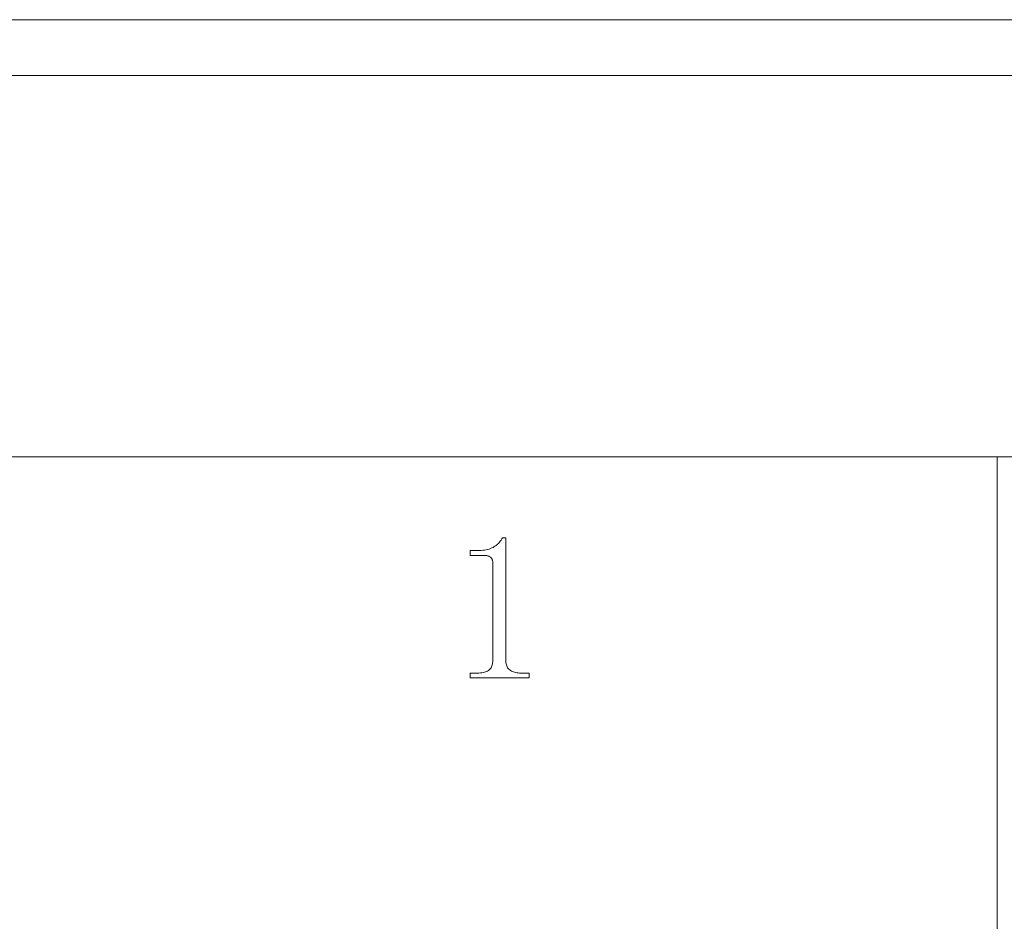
# Model space of a CAD drawing. Extents: x 1 to 297, y 1 to 210.
# Tile 126 of 171: x 231.19 to 241.66, y 56.9 to 66.49. Entities that reach past the tile are written whole.
import ezdxf

# ---------------------------------------------------------------- set-up
doc = ezdxf.new("R2010")
doc.units = 0

msp = doc.modelspace()

# ---------------------------------------------------------------- linework, layer by layer
at = {"color": 7, "lineweight": 13}
for p, q in [((220.339, 66.49), (295.393, 66.49)), ((220.3, 65.898), (295.449, 65.898)), ((220.3, 61.841), (295.449, 61.841)), ((241.585, 61.841), (241.585, 29.51))]:
    msp.add_line(p, q, dxfattribs=at)
msp.add_lwpolyline([(236.357, 60.981), (236.357, 59.678), (236.357, 59.665), (236.359, 59.652), (236.361, 59.64), (236.364, 59.629), (236.368, 59.618), (236.372, 59.608), (236.378, 59.599), (236.384, 59.591), (236.392, 59.583), (236.4, 59.575), (236.409, 59.569), (236.418, 59.563), (236.428, 59.558), (236.439, 59.554), (236.451, 59.55), (236.463, 59.547), (236.476, 59.544), (236.49, 59.543), (236.505, 59.542), (236.52, 59.541), (236.605, 59.541), (236.605, 59.49), (235.98, 59.49), (235.98, 59.541), (236.057, 59.541), (236.073, 59.542), (236.089, 59.543), (236.104, 59.544), (236.118, 59.547), (236.131, 59.55), (236.143, 59.554), (236.154, 59.558), (236.164, 59.563), (236.173, 59.569), (236.181, 59.575), (236.188, 59.583), (236.195, 59.591), (236.201, 59.599), (236.206, 59.608), (236.21, 59.618), (236.213, 59.629), (236.216, 59.64), (236.218, 59.652), (236.219, 59.665), (236.22, 59.678), (236.22, 60.715), (236.219, 60.722), (236.219, 60.729), (236.218, 60.735), (236.216, 60.741), (236.214, 60.747), (236.212, 60.752), (236.209, 60.757), (236.206, 60.762), (236.202, 60.767), (236.198, 60.771), (236.194, 60.775), (236.189, 60.779), (236.183, 60.782), (236.178, 60.785), (236.171, 60.787), (236.165, 60.789), (236.158, 60.791), (236.15, 60.792), (236.142, 60.792), (236.134, 60.793), (235.98, 60.793), (235.98, 60.844), (236.057, 60.844), (236.077, 60.844), (236.096, 60.845), (236.115, 60.847), (236.133, 60.85), (236.15, 60.853), (236.166, 60.856), (236.182, 60.861), (236.197, 60.866), (236.211, 60.872), (236.224, 60.878), (236.236, 60.886), (236.248, 60.893), (236.26, 60.902), (236.271, 60.911), (236.281, 60.921), (236.29, 60.932), (236.299, 60.943), (236.308, 60.955), (236.315, 60.968), (236.323, 60.981)], close=True, dxfattribs=at)

doc.saveas('drawing.dxf')
